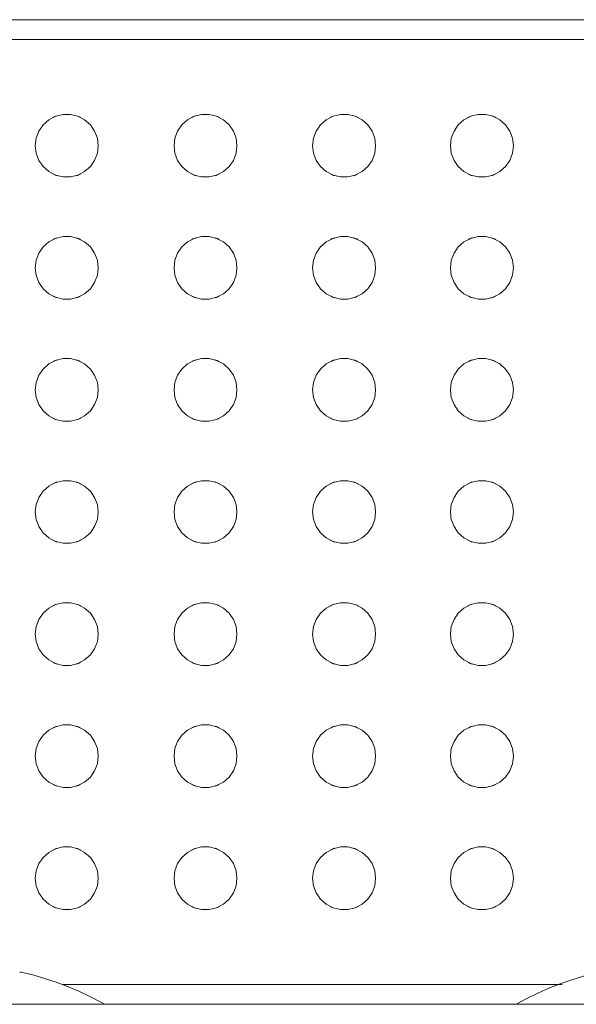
# Model space of a CAD drawing. Header units: metres. Extents: x 2.9 to 42.3, y -72.9 to -49.3.
# Tile 95 of 256: x 10.999 to 11.14, y -70.987 to -70.737. Entities that reach past the tile are written whole.
import ezdxf

# ---------------------------------------------------------------- set-up
doc = ezdxf.new("R2010")
doc.units = ezdxf.units.M
doc.layers.add('A-GENM', color=7, linetype='Continuous', lineweight=18)

# ---------------------------------------------------------------- blocks, each defined once
blk = doc.blocks.new('Grupo1_TIP_19dez18_BebedouroRefrig_BebedouroIndustrial100litros_ABDI-MDIC - Grupo1_TIP_19dez18_BebedouroRefrig_BebedouroIndustrial100litros_ABDI-MDIC-5384539-2PAV')
at = {"layer": 'A-GENM', "color": 253, "true_color": 0xaaaaaa}
for p, q in [((-0.34, -0.24), (0.34, -0.24)), ((-0.1609, -0.245), (-0.03387, -0.245)), ((-0.02306, -0.24819), (-0.02337, -0.24819)), ((0.335, -0.485), (-0.335, -0.485)), ((0.34, -0.49), (-0.34, -0.49))]:
    blk.add_line(p, q, dxfattribs=at)
at = {"layer": 'A-GENM', "color": 253, "true_color": 0xaaaaaa, "flags": 128}
for points in [[(-0.14919, -0.24), (-0.15192, -0.24147), (-0.1547, -0.24284), (-0.15754, -0.24409), (-0.16042, -0.24523), (-0.16335, -0.24625), (-0.16632, -0.24715), (-0.16932, -0.24793), (-0.17044, -0.24819)], [(-0.02337, -0.24819), (-0.02639, -0.24745), (-0.02937, -0.24659), (-0.03231, -0.24562), (-0.03521, -0.24452), (-0.03807, -0.24331), (-0.04087, -0.24199), (-0.04362, -0.24056), (-0.04462, -0.24)], [(-0.14849, -0.272), (-0.14826, -0.27009), (-0.14758, -0.26828), (-0.14648, -0.2667), (-0.14504, -0.26542), (-0.14333, -0.26452), (-0.14146, -0.26406), (-0.13953, -0.26406), (-0.13766, -0.26452), (-0.13595, -0.26542), (-0.1345, -0.2667), (-0.13341, -0.26828), (-0.13272, -0.27009), (-0.13249, -0.272)], [(-0.11349, -0.272), (-0.11326, -0.27009), (-0.11258, -0.26828), (-0.11148, -0.2667), (-0.11004, -0.26542), (-0.10833, -0.26452), (-0.10646, -0.26406), (-0.10453, -0.26406), (-0.10266, -0.26452), (-0.10095, -0.26542), (-0.0995, -0.2667), (-0.09841, -0.26828), (-0.09772, -0.27009), (-0.09749, -0.272)], [(-0.07825, -0.272), (-0.07801, -0.27009), (-0.07733, -0.26828), (-0.07623, -0.2667), (-0.07479, -0.26542), (-0.07308, -0.26452), (-0.07121, -0.26406), (-0.06928, -0.26406), (-0.06741, -0.26452), (-0.0657, -0.26542), (-0.06426, -0.2667), (-0.06316, -0.26828), (-0.06248, -0.27009), (-0.06225, -0.272)], [(-0.043, -0.272), (-0.04277, -0.27009), (-0.04208, -0.26828), (-0.04099, -0.2667), (-0.03954, -0.26542), (-0.03784, -0.26452), (-0.03596, -0.26406), (-0.03404, -0.26406), (-0.03216, -0.26452), (-0.03046, -0.26542), (-0.02901, -0.2667), (-0.02792, -0.26828), (-0.02723, -0.27009), (-0.027, -0.272)], [(-0.13249, -0.272), (-0.13272, -0.27391), (-0.13341, -0.27572), (-0.1345, -0.2773), (-0.13595, -0.27858), (-0.13766, -0.27948), (-0.13953, -0.27994), (-0.14146, -0.27994), (-0.14333, -0.27948), (-0.14504, -0.27858), (-0.14648, -0.2773), (-0.14758, -0.27572), (-0.14826, -0.27391), (-0.14849, -0.272)], [(-0.09749, -0.272), (-0.09772, -0.27391), (-0.09841, -0.27572), (-0.0995, -0.2773), (-0.10095, -0.27858), (-0.10266, -0.27948), (-0.10453, -0.27994), (-0.10646, -0.27994), (-0.10833, -0.27948), (-0.11004, -0.27858), (-0.11148, -0.2773), (-0.11258, -0.27572), (-0.11326, -0.27391), (-0.11349, -0.272)], [(-0.06225, -0.272), (-0.06248, -0.27391), (-0.06316, -0.27572), (-0.06426, -0.2773), (-0.0657, -0.27858), (-0.06741, -0.27948), (-0.06928, -0.27994), (-0.07121, -0.27994), (-0.07308, -0.27948), (-0.07479, -0.27858), (-0.07623, -0.2773), (-0.07733, -0.27572), (-0.07801, -0.27391), (-0.07825, -0.272)], [(-0.027, -0.272), (-0.02723, -0.27391), (-0.02792, -0.27572), (-0.02901, -0.2773), (-0.03046, -0.27858), (-0.03216, -0.27948), (-0.03404, -0.27994), (-0.03596, -0.27994), (-0.03784, -0.27948), (-0.03954, -0.27858), (-0.04099, -0.2773), (-0.04208, -0.27572), (-0.04277, -0.27391), (-0.043, -0.272)], [(-0.14849, -0.303), (-0.14826, -0.30109), (-0.14758, -0.29928), (-0.14648, -0.2977), (-0.14504, -0.29642), (-0.14333, -0.29552), (-0.14146, -0.29506), (-0.13953, -0.29506), (-0.13766, -0.29552), (-0.13595, -0.29642), (-0.1345, -0.2977), (-0.13341, -0.29928), (-0.13272, -0.30109), (-0.13249, -0.303)], [(-0.11349, -0.303), (-0.11326, -0.30109), (-0.11258, -0.29928), (-0.11148, -0.2977), (-0.11004, -0.29642), (-0.10833, -0.29552), (-0.10646, -0.29506), (-0.10453, -0.29506), (-0.10266, -0.29552), (-0.10095, -0.29642), (-0.0995, -0.2977), (-0.09841, -0.29928), (-0.09772, -0.30109), (-0.09749, -0.303)], [(-0.07825, -0.303), (-0.07801, -0.30109), (-0.07733, -0.29928), (-0.07623, -0.2977), (-0.07479, -0.29642), (-0.07308, -0.29552), (-0.07121, -0.29506), (-0.06928, -0.29506), (-0.06741, -0.29552), (-0.0657, -0.29642), (-0.06426, -0.2977), (-0.06316, -0.29928), (-0.06248, -0.30109), (-0.06225, -0.303)], [(-0.043, -0.303), (-0.04277, -0.30109), (-0.04208, -0.29928), (-0.04099, -0.2977), (-0.03954, -0.29642), (-0.03784, -0.29552), (-0.03596, -0.29506), (-0.03404, -0.29506), (-0.03216, -0.29552), (-0.03046, -0.29642), (-0.02901, -0.2977), (-0.02792, -0.29928), (-0.02723, -0.30109), (-0.027, -0.303)], [(-0.13249, -0.303), (-0.13272, -0.30491), (-0.13341, -0.30672), (-0.1345, -0.3083), (-0.13595, -0.30958), (-0.13766, -0.31048), (-0.13953, -0.31094), (-0.14146, -0.31094), (-0.14333, -0.31048), (-0.14504, -0.30958), (-0.14648, -0.3083), (-0.14758, -0.30672), (-0.14826, -0.30491), (-0.14849, -0.303)], [(-0.09749, -0.303), (-0.09772, -0.30491), (-0.09841, -0.30672), (-0.0995, -0.3083), (-0.10095, -0.30958), (-0.10266, -0.31048), (-0.10453, -0.31094), (-0.10646, -0.31094), (-0.10833, -0.31048), (-0.11004, -0.30958), (-0.11148, -0.3083), (-0.11258, -0.30672), (-0.11326, -0.30491), (-0.11349, -0.303)], [(-0.06225, -0.303), (-0.06248, -0.30491), (-0.06316, -0.30672), (-0.06426, -0.3083), (-0.0657, -0.30958), (-0.06741, -0.31048), (-0.06928, -0.31094), (-0.07121, -0.31094), (-0.07308, -0.31048), (-0.07479, -0.30958), (-0.07623, -0.3083), (-0.07733, -0.30672), (-0.07801, -0.30491), (-0.07825, -0.303)], [(-0.027, -0.303), (-0.02723, -0.30491), (-0.02792, -0.30672), (-0.02901, -0.3083), (-0.03046, -0.30958), (-0.03216, -0.31048), (-0.03404, -0.31094), (-0.03596, -0.31094), (-0.03784, -0.31048), (-0.03954, -0.30958), (-0.04099, -0.3083), (-0.04208, -0.30672), (-0.04277, -0.30491), (-0.043, -0.303)], [(-0.14849, -0.334), (-0.14826, -0.33209), (-0.14758, -0.33028), (-0.14648, -0.3287), (-0.14504, -0.32742), (-0.14333, -0.32652), (-0.14146, -0.32606), (-0.13953, -0.32606), (-0.13766, -0.32652), (-0.13595, -0.32742), (-0.1345, -0.3287), (-0.13341, -0.33028), (-0.13272, -0.33209), (-0.13249, -0.334)], [(-0.11349, -0.334), (-0.11326, -0.33209), (-0.11258, -0.33028), (-0.11148, -0.3287), (-0.11004, -0.32742), (-0.10833, -0.32652), (-0.10646, -0.32606), (-0.10453, -0.32606), (-0.10266, -0.32652), (-0.10095, -0.32742), (-0.0995, -0.3287), (-0.09841, -0.33028), (-0.09772, -0.33209), (-0.09749, -0.334)], [(-0.07825, -0.334), (-0.07801, -0.33209), (-0.07733, -0.33028), (-0.07623, -0.3287), (-0.07479, -0.32742), (-0.07308, -0.32652), (-0.07121, -0.32606), (-0.06928, -0.32606), (-0.06741, -0.32652), (-0.0657, -0.32742), (-0.06426, -0.3287), (-0.06316, -0.33028), (-0.06248, -0.33209), (-0.06225, -0.334)], [(-0.043, -0.334), (-0.04277, -0.33209), (-0.04208, -0.33028), (-0.04099, -0.3287), (-0.03954, -0.32742), (-0.03784, -0.32652), (-0.03596, -0.32606), (-0.03404, -0.32606), (-0.03216, -0.32652), (-0.03046, -0.32742), (-0.02901, -0.3287), (-0.02792, -0.33028), (-0.02723, -0.33209), (-0.027, -0.334)], [(-0.13249, -0.334), (-0.13272, -0.33591), (-0.13341, -0.33772), (-0.1345, -0.3393), (-0.13595, -0.34058), (-0.13766, -0.34148), (-0.13953, -0.34194), (-0.14146, -0.34194), (-0.14333, -0.34148), (-0.14504, -0.34058), (-0.14648, -0.3393), (-0.14758, -0.33772), (-0.14826, -0.33591), (-0.14849, -0.334)], [(-0.09749, -0.334), (-0.09772, -0.33591), (-0.09841, -0.33772), (-0.0995, -0.3393), (-0.10095, -0.34058), (-0.10266, -0.34148), (-0.10453, -0.34194), (-0.10646, -0.34194), (-0.10833, -0.34148), (-0.11004, -0.34058), (-0.11148, -0.3393), (-0.11258, -0.33772), (-0.11326, -0.33591), (-0.11349, -0.334)], [(-0.06225, -0.334), (-0.06248, -0.33591), (-0.06316, -0.33772), (-0.06426, -0.3393), (-0.0657, -0.34058), (-0.06741, -0.34148), (-0.06928, -0.34194), (-0.07121, -0.34194), (-0.07308, -0.34148), (-0.07479, -0.34058), (-0.07623, -0.3393), (-0.07733, -0.33772), (-0.07801, -0.33591), (-0.07825, -0.334)], [(-0.027, -0.334), (-0.02723, -0.33591), (-0.02792, -0.33772), (-0.02901, -0.3393), (-0.03046, -0.34058), (-0.03216, -0.34148), (-0.03404, -0.34194), (-0.03596, -0.34194), (-0.03784, -0.34148), (-0.03954, -0.34058), (-0.04099, -0.3393), (-0.04208, -0.33772), (-0.04277, -0.33591), (-0.043, -0.334)], [(-0.14849, -0.365), (-0.14826, -0.36309), (-0.14758, -0.36128), (-0.14648, -0.3597), (-0.14504, -0.35842), (-0.14333, -0.35752), (-0.14146, -0.35706), (-0.13953, -0.35706), (-0.13766, -0.35752), (-0.13595, -0.35842), (-0.1345, -0.3597), (-0.13341, -0.36128), (-0.13272, -0.36309), (-0.13249, -0.365)], [(-0.11349, -0.365), (-0.11326, -0.36309), (-0.11258, -0.36128), (-0.11148, -0.3597), (-0.11004, -0.35842), (-0.10833, -0.35752), (-0.10646, -0.35706), (-0.10453, -0.35706), (-0.10266, -0.35752), (-0.10095, -0.35842), (-0.0995, -0.3597), (-0.09841, -0.36128), (-0.09772, -0.36309), (-0.09749, -0.365)], [(-0.07825, -0.365), (-0.07801, -0.36309), (-0.07733, -0.36128), (-0.07623, -0.3597), (-0.07479, -0.35842), (-0.07308, -0.35752), (-0.07121, -0.35706), (-0.06928, -0.35706), (-0.06741, -0.35752), (-0.0657, -0.35842), (-0.06426, -0.3597), (-0.06316, -0.36128), (-0.06248, -0.36309), (-0.06225, -0.365)], [(-0.043, -0.365), (-0.04277, -0.36309), (-0.04208, -0.36128), (-0.04099, -0.3597), (-0.03954, -0.35842), (-0.03784, -0.35752), (-0.03596, -0.35706), (-0.03404, -0.35706), (-0.03216, -0.35752), (-0.03046, -0.35842), (-0.02901, -0.3597), (-0.02792, -0.36128), (-0.02723, -0.36309), (-0.027, -0.365)], [(-0.13249, -0.365), (-0.13272, -0.36691), (-0.13341, -0.36872), (-0.1345, -0.3703), (-0.13595, -0.37158), (-0.13766, -0.37248), (-0.13953, -0.37294), (-0.14146, -0.37294), (-0.14333, -0.37248), (-0.14504, -0.37158), (-0.14648, -0.3703), (-0.14758, -0.36872), (-0.14826, -0.36691), (-0.14849, -0.365)], [(-0.09749, -0.365), (-0.09772, -0.36691), (-0.09841, -0.36872), (-0.0995, -0.3703), (-0.10095, -0.37158), (-0.10266, -0.37248), (-0.10453, -0.37294), (-0.10646, -0.37294), (-0.10833, -0.37248), (-0.11004, -0.37158), (-0.11148, -0.3703), (-0.11258, -0.36872), (-0.11326, -0.36691), (-0.11349, -0.365)], [(-0.06225, -0.365), (-0.06248, -0.36691), (-0.06316, -0.36872), (-0.06426, -0.3703), (-0.0657, -0.37158), (-0.06741, -0.37248), (-0.06928, -0.37294), (-0.07121, -0.37294), (-0.07308, -0.37248), (-0.07479, -0.37158), (-0.07623, -0.3703), (-0.07733, -0.36872), (-0.07801, -0.36691), (-0.07825, -0.365)], [(-0.027, -0.365), (-0.02723, -0.36691), (-0.02792, -0.36872), (-0.02901, -0.3703), (-0.03046, -0.37158), (-0.03216, -0.37248), (-0.03404, -0.37294), (-0.03596, -0.37294), (-0.03784, -0.37248), (-0.03954, -0.37158), (-0.04099, -0.3703), (-0.04208, -0.36872), (-0.04277, -0.36691), (-0.043, -0.365)], [(-0.14849, -0.396), (-0.14826, -0.39409), (-0.14758, -0.39228), (-0.14648, -0.3907), (-0.14504, -0.38942), (-0.14333, -0.38852), (-0.14146, -0.38806), (-0.13953, -0.38806), (-0.13766, -0.38852), (-0.13595, -0.38942), (-0.1345, -0.3907), (-0.13341, -0.39228), (-0.13272, -0.39409), (-0.13249, -0.396)], [(-0.11349, -0.396), (-0.11326, -0.39409), (-0.11258, -0.39228), (-0.11148, -0.3907), (-0.11004, -0.38942), (-0.10833, -0.38852), (-0.10646, -0.38806), (-0.10453, -0.38806), (-0.10266, -0.38852), (-0.10095, -0.38942), (-0.0995, -0.3907), (-0.09841, -0.39228), (-0.09772, -0.39409), (-0.09749, -0.396)], [(-0.07825, -0.396), (-0.07801, -0.39409), (-0.07733, -0.39228), (-0.07623, -0.3907), (-0.07479, -0.38942), (-0.07308, -0.38852), (-0.07121, -0.38806), (-0.06928, -0.38806), (-0.06741, -0.38852), (-0.0657, -0.38942), (-0.06426, -0.3907), (-0.06316, -0.39228), (-0.06248, -0.39409), (-0.06225, -0.396)], [(-0.043, -0.396), (-0.04277, -0.39409), (-0.04208, -0.39228), (-0.04099, -0.3907), (-0.03954, -0.38942), (-0.03784, -0.38852), (-0.03596, -0.38806), (-0.03404, -0.38806), (-0.03216, -0.38852), (-0.03046, -0.38942), (-0.02901, -0.3907), (-0.02792, -0.39228), (-0.02723, -0.39409), (-0.027, -0.396)], [(-0.13249, -0.396), (-0.13272, -0.39791), (-0.13341, -0.39972), (-0.1345, -0.4013), (-0.13595, -0.40258), (-0.13766, -0.40348), (-0.13953, -0.40394), (-0.14146, -0.40394), (-0.14333, -0.40348), (-0.14504, -0.40258), (-0.14648, -0.4013), (-0.14758, -0.39972), (-0.14826, -0.39791), (-0.14849, -0.396)], [(-0.09749, -0.396), (-0.09772, -0.39791), (-0.09841, -0.39972), (-0.0995, -0.4013), (-0.10095, -0.40258), (-0.10266, -0.40348), (-0.10453, -0.40394), (-0.10646, -0.40394), (-0.10833, -0.40348), (-0.11004, -0.40258), (-0.11148, -0.4013), (-0.11258, -0.39972), (-0.11326, -0.39791), (-0.11349, -0.396)], [(-0.06225, -0.396), (-0.06248, -0.39791), (-0.06316, -0.39972), (-0.06426, -0.4013), (-0.0657, -0.40258), (-0.06741, -0.40348), (-0.06928, -0.40394), (-0.07121, -0.40394), (-0.07308, -0.40348), (-0.07479, -0.40258), (-0.07623, -0.4013), (-0.07733, -0.39972), (-0.07801, -0.39791), (-0.07825, -0.396)], [(-0.027, -0.396), (-0.02723, -0.39791), (-0.02792, -0.39972), (-0.02901, -0.4013), (-0.03046, -0.40258), (-0.03216, -0.40348), (-0.03404, -0.40394), (-0.03596, -0.40394), (-0.03784, -0.40348), (-0.03954, -0.40258), (-0.04099, -0.4013), (-0.04208, -0.39972), (-0.04277, -0.39791), (-0.043, -0.396)], [(-0.14849, -0.427), (-0.14826, -0.42509), (-0.14758, -0.42328), (-0.14648, -0.4217), (-0.14504, -0.42042), (-0.14333, -0.41952), (-0.14146, -0.41906), (-0.13953, -0.41906), (-0.13766, -0.41952), (-0.13595, -0.42042), (-0.1345, -0.4217), (-0.13341, -0.42328), (-0.13272, -0.42509), (-0.13249, -0.427)], [(-0.11349, -0.427), (-0.11326, -0.42509), (-0.11258, -0.42328), (-0.11148, -0.4217), (-0.11004, -0.42042), (-0.10833, -0.41952), (-0.10646, -0.41906), (-0.10453, -0.41906), (-0.10266, -0.41952), (-0.10095, -0.42042), (-0.0995, -0.4217), (-0.09841, -0.42328), (-0.09772, -0.42509), (-0.09749, -0.427)], [(-0.07825, -0.427), (-0.07801, -0.42509), (-0.07733, -0.42328), (-0.07623, -0.4217), (-0.07479, -0.42042), (-0.07308, -0.41952), (-0.07121, -0.41906), (-0.06928, -0.41906), (-0.06741, -0.41952), (-0.0657, -0.42042), (-0.06426, -0.4217), (-0.06316, -0.42328), (-0.06248, -0.42509), (-0.06225, -0.427)], [(-0.043, -0.427), (-0.04277, -0.42509), (-0.04208, -0.42328), (-0.04099, -0.4217), (-0.03954, -0.42042), (-0.03784, -0.41952), (-0.03596, -0.41906), (-0.03404, -0.41906), (-0.03216, -0.41952), (-0.03046, -0.42042), (-0.02901, -0.4217), (-0.02792, -0.42328), (-0.02723, -0.42509), (-0.027, -0.427)], [(-0.13249, -0.427), (-0.13272, -0.42891), (-0.13341, -0.43072), (-0.1345, -0.4323), (-0.13595, -0.43358), (-0.13766, -0.43448), (-0.13953, -0.43494), (-0.14146, -0.43494), (-0.14333, -0.43448), (-0.14504, -0.43358), (-0.14648, -0.4323), (-0.14758, -0.43072), (-0.14826, -0.42891), (-0.14849, -0.427)], [(-0.09749, -0.427), (-0.09772, -0.42891), (-0.09841, -0.43072), (-0.0995, -0.4323), (-0.10095, -0.43358), (-0.10266, -0.43448), (-0.10453, -0.43494), (-0.10646, -0.43494), (-0.10833, -0.43448), (-0.11004, -0.43358), (-0.11148, -0.4323), (-0.11258, -0.43072), (-0.11326, -0.42891), (-0.11349, -0.427)], [(-0.06225, -0.427), (-0.06248, -0.42891), (-0.06316, -0.43072), (-0.06426, -0.4323), (-0.0657, -0.43358), (-0.06741, -0.43448), (-0.06928, -0.43494), (-0.07121, -0.43494), (-0.07308, -0.43448), (-0.07479, -0.43358), (-0.07623, -0.4323), (-0.07733, -0.43072), (-0.07801, -0.42891), (-0.07825, -0.427)], [(-0.027, -0.427), (-0.02723, -0.42891), (-0.02792, -0.43072), (-0.02901, -0.4323), (-0.03046, -0.43358), (-0.03216, -0.43448), (-0.03404, -0.43494), (-0.03596, -0.43494), (-0.03784, -0.43448), (-0.03954, -0.43358), (-0.04099, -0.4323), (-0.04208, -0.43072), (-0.04277, -0.42891), (-0.043, -0.427)], [(-0.14849, -0.458), (-0.14826, -0.45609), (-0.14758, -0.45428), (-0.14648, -0.4527), (-0.14504, -0.45142), (-0.14333, -0.45052), (-0.14146, -0.45006), (-0.13953, -0.45006), (-0.13766, -0.45052), (-0.13595, -0.45142), (-0.1345, -0.4527), (-0.13341, -0.45428), (-0.13272, -0.45609), (-0.13249, -0.458)], [(-0.11349, -0.458), (-0.11326, -0.45609), (-0.11258, -0.45428), (-0.11148, -0.4527), (-0.11004, -0.45142), (-0.10833, -0.45052), (-0.10646, -0.45006), (-0.10453, -0.45006), (-0.10266, -0.45052), (-0.10095, -0.45142), (-0.0995, -0.4527), (-0.09841, -0.45428), (-0.09772, -0.45609), (-0.09749, -0.458)], [(-0.07825, -0.458), (-0.07801, -0.45609), (-0.07733, -0.45428), (-0.07623, -0.4527), (-0.07479, -0.45142), (-0.07308, -0.45052), (-0.07121, -0.45006), (-0.06928, -0.45006), (-0.06741, -0.45052), (-0.0657, -0.45142), (-0.06426, -0.4527), (-0.06316, -0.45428), (-0.06248, -0.45609), (-0.06225, -0.458)], [(-0.043, -0.458), (-0.04277, -0.45609), (-0.04208, -0.45428), (-0.04099, -0.4527), (-0.03954, -0.45142), (-0.03784, -0.45052), (-0.03596, -0.45006), (-0.03404, -0.45006), (-0.03216, -0.45052), (-0.03046, -0.45142), (-0.02901, -0.4527), (-0.02792, -0.45428), (-0.02723, -0.45609), (-0.027, -0.458)], [(-0.13249, -0.458), (-0.13272, -0.45991), (-0.13341, -0.46172), (-0.1345, -0.4633), (-0.13595, -0.46458), (-0.13766, -0.46548), (-0.13953, -0.46594), (-0.14146, -0.46594), (-0.14333, -0.46548), (-0.14504, -0.46458), (-0.14648, -0.4633), (-0.14758, -0.46172), (-0.14826, -0.45991), (-0.14849, -0.458)], [(-0.09749, -0.458), (-0.09772, -0.45991), (-0.09841, -0.46172), (-0.0995, -0.4633), (-0.10095, -0.46458), (-0.10266, -0.46548), (-0.10453, -0.46594), (-0.10646, -0.46594), (-0.10833, -0.46548), (-0.11004, -0.46458), (-0.11148, -0.4633), (-0.11258, -0.46172), (-0.11326, -0.45991), (-0.11349, -0.458)], [(-0.06225, -0.458), (-0.06248, -0.45991), (-0.06316, -0.46172), (-0.06426, -0.4633), (-0.0657, -0.46458), (-0.06741, -0.46548), (-0.06928, -0.46594), (-0.07121, -0.46594), (-0.07308, -0.46548), (-0.07479, -0.46458), (-0.07623, -0.4633), (-0.07733, -0.46172), (-0.07801, -0.45991), (-0.07825, -0.458)], [(-0.027, -0.458), (-0.02723, -0.45991), (-0.02792, -0.46172), (-0.02901, -0.4633), (-0.03046, -0.46458), (-0.03216, -0.46548), (-0.03404, -0.46594), (-0.03596, -0.46594), (-0.03784, -0.46548), (-0.03954, -0.46458), (-0.04099, -0.4633), (-0.04208, -0.46172), (-0.04277, -0.45991), (-0.043, -0.458)]]:
    blk.add_lwpolyline(points, dxfattribs=at)
at = {"layer": 'A-GENM', "color": 253, "true_color": 0xaaaaaa}
for centre, start, end in [((-0.14049, -0.272), 107.7069, 115.8856), ((-0.14049, -0.272), 64.1144, 72.2931), ((-0.10549, -0.272), 107.7069, 115.8856), ((-0.10549, -0.272), 64.1144, 72.2931), ((-0.07025, -0.272), 107.7069, 115.8856), ((-0.07025, -0.272), 64.1144, 72.2931), ((-0.035, -0.272), 107.7069, 115.8856), ((-0.035, -0.272), 64.1144, 72.2931), ((-0.14049, -0.272), 244.1144, 252.2931), ((-0.14049, -0.272), 287.7069, 295.8856), ((-0.10549, -0.272), 244.1144, 252.2931), ((-0.10549, -0.272), 287.7069, 295.8856), ((-0.07025, -0.272), 244.1144, 252.2931), ((-0.07025, -0.272), 287.7069, 295.8856), ((-0.035, -0.272), 244.1144, 252.2931), ((-0.035, -0.272), 287.7069, 295.8856), ((-0.14049, -0.303), 107.7069, 115.8856), ((-0.14049, -0.303), 64.1144, 72.2931), ((-0.10549, -0.303), 107.7069, 115.8856), ((-0.10549, -0.303), 64.1144, 72.2931), ((-0.07025, -0.303), 107.7069, 115.8856), ((-0.07025, -0.303), 64.1144, 72.2931), ((-0.035, -0.303), 107.7069, 115.8856), ((-0.035, -0.303), 64.1144, 72.2931), ((-0.14049, -0.303), 244.1144, 252.2931), ((-0.14049, -0.303), 287.7069, 295.8856), ((-0.10549, -0.303), 244.1144, 252.2931), ((-0.10549, -0.303), 287.7069, 295.8856), ((-0.07025, -0.303), 244.1144, 252.2931), ((-0.07025, -0.303), 287.7069, 295.8856), ((-0.035, -0.303), 244.1144, 252.2931), ((-0.035, -0.303), 287.7069, 295.8856), ((-0.14049, -0.334), 107.7069, 115.8856), ((-0.14049, -0.334), 64.1144, 72.2931), ((-0.10549, -0.334), 107.7069, 115.8856), ((-0.10549, -0.334), 64.1144, 72.2931), ((-0.07025, -0.334), 107.7069, 115.8856), ((-0.07025, -0.334), 64.1144, 72.2931), ((-0.035, -0.334), 107.7069, 115.8856), ((-0.035, -0.334), 64.1144, 72.2931), ((-0.14049, -0.334), 244.1144, 252.2931), ((-0.14049, -0.334), 287.7069, 295.8856), ((-0.10549, -0.334), 244.1144, 252.2931), ((-0.10549, -0.334), 287.7069, 295.8856), ((-0.07025, -0.334), 244.1144, 252.2931), ((-0.07025, -0.334), 287.7069, 295.8856), ((-0.035, -0.334), 244.1144, 252.2931), ((-0.035, -0.334), 287.7069, 295.8856), ((-0.14049, -0.365), 107.7069, 115.8856), ((-0.14049, -0.365), 64.1144, 72.2931), ((-0.10549, -0.365), 107.7069, 115.8856), ((-0.10549, -0.365), 64.1144, 72.2931), ((-0.07025, -0.365), 107.7069, 115.8856), ((-0.07025, -0.365), 64.1144, 72.2931), ((-0.035, -0.365), 107.7069, 115.8856), ((-0.035, -0.365), 64.1144, 72.2931), ((-0.14049, -0.365), 244.1144, 252.2931), ((-0.14049, -0.365), 287.7069, 295.8856), ((-0.10549, -0.365), 244.1144, 252.2931), ((-0.10549, -0.365), 287.7069, 295.8856), ((-0.07025, -0.365), 244.1144, 252.2931), ((-0.07025, -0.365), 287.7069, 295.8856), ((-0.035, -0.365), 244.1144, 252.2931), ((-0.035, -0.365), 287.7069, 295.8856), ((-0.14049, -0.396), 107.7069, 115.8856), ((-0.14049, -0.396), 64.1144, 72.2931), ((-0.10549, -0.396), 107.7069, 115.8856), ((-0.10549, -0.396), 64.1144, 72.2931), ((-0.07025, -0.396), 107.7069, 115.8856), ((-0.07025, -0.396), 64.1144, 72.2931), ((-0.035, -0.396), 107.7069, 115.8856), ((-0.035, -0.396), 64.1144, 72.2931), ((-0.14049, -0.396), 244.1144, 252.2931), ((-0.14049, -0.396), 287.7069, 295.8856), ((-0.10549, -0.396), 244.1144, 252.2931), ((-0.10549, -0.396), 287.7069, 295.8856), ((-0.07025, -0.396), 244.1144, 252.2931), ((-0.07025, -0.396), 287.7069, 295.8856), ((-0.035, -0.396), 244.1144, 252.2931), ((-0.035, -0.396), 287.7069, 295.8856), ((-0.14049, -0.427), 107.7069, 115.8856), ((-0.14049, -0.427), 64.1144, 72.2931), ((-0.10549, -0.427), 107.7069, 115.8856), ((-0.10549, -0.427), 64.1144, 72.2931), ((-0.07025, -0.427), 107.7069, 115.8856), ((-0.07025, -0.427), 64.1144, 72.2931), ((-0.035, -0.427), 107.7069, 115.8856), ((-0.035, -0.427), 64.1144, 72.2931), ((-0.14049, -0.427), 244.1144, 252.2931), ((-0.14049, -0.427), 287.7069, 295.8856), ((-0.10549, -0.427), 244.1144, 252.2931), ((-0.10549, -0.427), 287.7069, 295.8856), ((-0.07025, -0.427), 244.1144, 252.2931), ((-0.07025, -0.427), 287.7069, 295.8856), ((-0.035, -0.427), 244.1144, 252.2931), ((-0.035, -0.427), 287.7069, 295.8856), ((-0.14049, -0.458), 107.7069, 115.8856), ((-0.14049, -0.458), 64.1144, 72.2931), ((-0.10549, -0.458), 107.7069, 115.8856), ((-0.10549, -0.458), 64.1144, 72.2931), ((-0.07025, -0.458), 107.7069, 115.8856), ((-0.07025, -0.458), 64.1144, 72.2931), ((-0.035, -0.458), 107.7069, 115.8856), ((-0.035, -0.458), 64.1144, 72.2931), ((-0.14049, -0.458), 244.1144, 252.2931), ((-0.14049, -0.458), 287.7069, 295.8856), ((-0.10549, -0.458), 244.1144, 252.2931), ((-0.10549, -0.458), 287.7069, 295.8856), ((-0.07025, -0.458), 244.1144, 252.2931), ((-0.07025, -0.458), 287.7069, 295.8856), ((-0.035, -0.458), 244.1144, 252.2931), ((-0.035, -0.458), 287.7069, 295.8856)]:
    blk.add_arc(centre, 0.008, start, end, dxfattribs=at)
blk = doc.blocks.new('4 GRE - ESCOLA DE CINEMA E AUDIOVISUAL CINE REX R07_rvt-1-2PAV')
at = {"layer": 'A-GENM', "color": 253, "lineweight": 18, "true_color": 0xaaaaaa, "rotation": 180}
blk.add_blockref('Grupo1_TIP_19dez18_BebedouroRefrig_BebedouroIndustrial100litros_ABDI-MDIC - Grupo1_TIP_19dez18_BebedouroRefrig_BebedouroIndustrial100litros_ABDI-MDIC-5384539-2PAV', (10.97566, -71.22694), dxfattribs=at)

msp = doc.modelspace()

# ---------------------------------------------------------------- block references
at = {"lineweight": 5}
msp.add_blockref('4 GRE - ESCOLA DE CINEMA E AUDIOVISUAL CINE REX R07_rvt-1-2PAV', (0, 0), dxfattribs=at)

doc.saveas('drawing.dxf')
